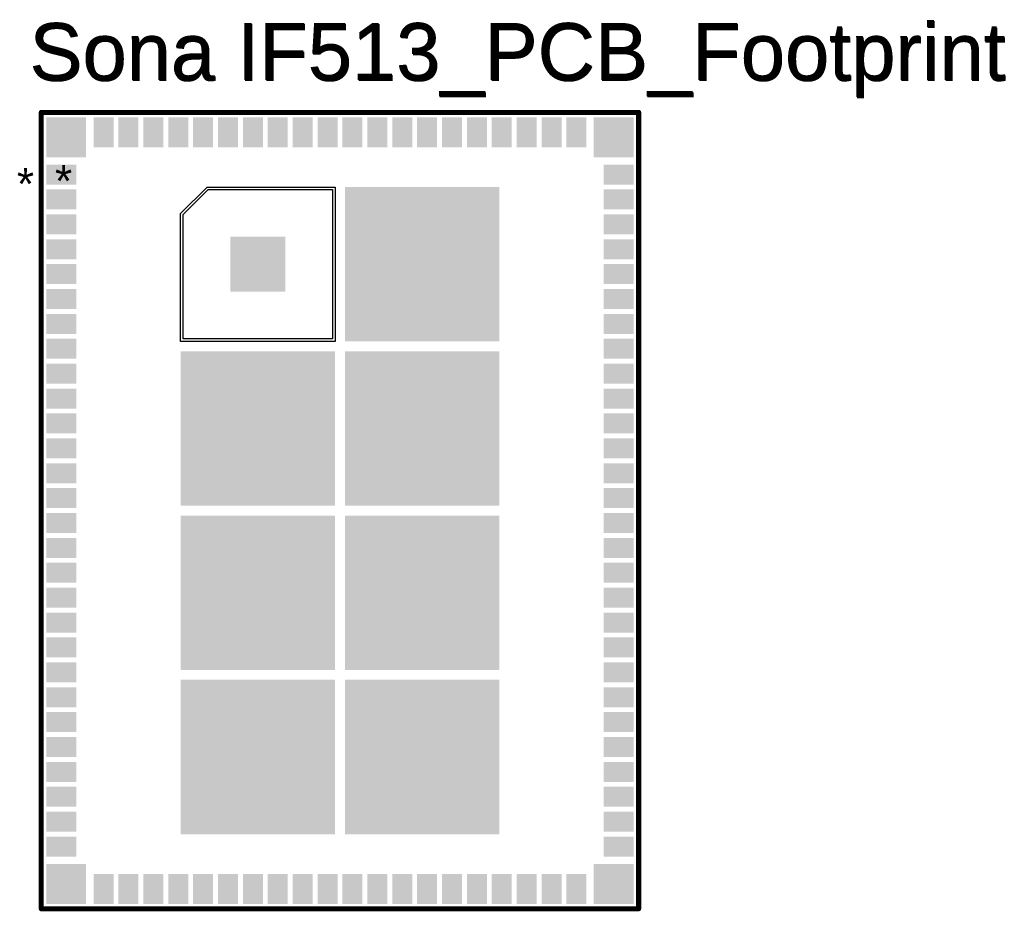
# Model space of a CAD drawing. Header units: inches. Extents: x -0.017 to 0.762, y -0.002 to 0.703.
import ezdxf

# ---------------------------------------------------------------- set-up
doc = ezdxf.new("R2010")
doc.units = ezdxf.units.IN
doc.header["$MEASUREMENT"] = 0
for name, color, linetype in [('Keep-Out Layer', 6, 'Continuous'), ('Mechanical 13', 56, 'Continuous'), ('Top Layer', 1, 'Continuous'), ('Top Overlay', 2, 'Continuous'), ('Top Paste', 8, 'Continuous'), ('Top Solder', 216, 'Continuous')]:
    doc.layers.add(name, color=color, linetype=linetype)
doc.styles.add('Arial', font='txt', dxfattribs={"height": 0.2})

# ---------------------------------------------------------------- blocks, each defined once
blk = doc.blocks.new('L______M_2_1216__P________S____1')
at = {"layer": 'Top Layer'}
for points in [[(-0.20275, 0.28149), (-0.23031, 0.28149), (-0.23031, 0.30905), (-0.20275, 0.30905)], [(-0.19291, 0.30905), (-0.1811, 0.30905), (-0.1811, 0.28937), (-0.19291, 0.28937)], [(-0.17323, 0.30905), (-0.16141, 0.30905), (-0.16141, 0.28937), (-0.17323, 0.28937)], [(-0.15354, 0.30905), (-0.14173, 0.30905), (-0.14173, 0.28937), (-0.15354, 0.28937)], [(-0.13386, 0.30905), (-0.12204, 0.30905), (-0.12204, 0.28937), (-0.13386, 0.28937)], [(-0.11417, 0.30905), (-0.10236, 0.30905), (-0.10236, 0.28937), (-0.11417, 0.28937)], [(-0.09449, 0.30905), (-0.08267, 0.30905), (-0.08267, 0.28937), (-0.09449, 0.28937)], [(-0.0748, 0.30905), (-0.06299, 0.30905), (-0.06299, 0.28937), (-0.0748, 0.28937)], [(-0.05512, 0.30905), (-0.0433, 0.30905), (-0.0433, 0.28937), (-0.05512, 0.28937)], [(-0.03543, 0.30905), (-0.02362, 0.30905), (-0.02362, 0.28937), (-0.03543, 0.28937)], [(-0.01575, 0.30905), (-0.00393, 0.30905), (-0.00393, 0.28937), (-0.01575, 0.28937)], [(0.00394, 0.30905), (0.01575, 0.30905), (0.01575, 0.28937), (0.00394, 0.28937)], [(0.02362, 0.30905), (0.03544, 0.30905), (0.03544, 0.28937), (0.02362, 0.28937)], [(0.04331, 0.30905), (0.05512, 0.30905), (0.05512, 0.28937), (0.04331, 0.28937)], [(0.06299, 0.30905), (0.07481, 0.30905), (0.07481, 0.28937), (0.06299, 0.28937)], [(0.08268, 0.30905), (0.09449, 0.30905), (0.09449, 0.28937), (0.08268, 0.28937)], [(0.10236, 0.30905), (0.11418, 0.30905), (0.11418, 0.28937), (0.10236, 0.28937)], [(0.12205, 0.30905), (0.13386, 0.30905), (0.13386, 0.28937), (0.12205, 0.28937)], [(0.14173, 0.30905), (0.15355, 0.30905), (0.15355, 0.28937), (0.14173, 0.28937)], [(0.16142, 0.30905), (0.17323, 0.30905), (0.17323, 0.28937), (0.16142, 0.28937)], [(0.19292, 0.28937), (0.1811, 0.28937), (0.1811, 0.30905), (0.19292, 0.30905)], [(0.20276, 0.30905), (0.23032, 0.30905), (0.23032, 0.28149), (0.20276, 0.28149)], [(-0.23031, 0.25984), (-0.23031, 0.27165), (-0.21063, 0.27165), (-0.21063, 0.25984)], [(0.21063, 0.25984), (0.21063, 0.27165), (0.23032, 0.27165), (0.23032, 0.25984)], [(-0.23031, 0.24016), (-0.23031, 0.25197), (-0.21063, 0.25197), (-0.21063, 0.24016)], [(0.12402, 0.13583), (0.00591, 0.13583), (0.00591, 0.25394), (0.12402, 0.25394)], [(0.23032, 0.25197), (0.23032, 0.24016), (0.21063, 0.24016), (0.21063, 0.25197)], [(-0.23031, 0.22047), (-0.23031, 0.23228), (-0.21063, 0.23228), (-0.21063, 0.22047)], [(0.23032, 0.23228), (0.23032, 0.22047), (0.21063, 0.22047), (0.21063, 0.23228)], [(-0.23031, 0.20079), (-0.23031, 0.2126), (-0.21063, 0.2126), (-0.21063, 0.20079)], [(-0.08464, 0.21457), (-0.04527, 0.21457), (-0.04527, 0.1752), (-0.08464, 0.1752)], [(0.23032, 0.2126), (0.23032, 0.20079), (0.21063, 0.20079), (0.21063, 0.2126)], [(-0.23031, 0.1811), (-0.23031, 0.19291), (-0.21063, 0.19291), (-0.21063, 0.1811)], [(0.23032, 0.19291), (0.23032, 0.1811), (0.21063, 0.1811), (0.21063, 0.19291)], [(-0.23031, 0.16142), (-0.23031, 0.17323), (-0.21063, 0.17323), (-0.21063, 0.16142)], [(0.23032, 0.17323), (0.23032, 0.16142), (0.21063, 0.16142), (0.21063, 0.17323)], [(-0.23031, 0.14173), (-0.23031, 0.15354), (-0.21063, 0.15354), (-0.21063, 0.14173)], [(0.23032, 0.15354), (0.23032, 0.14173), (0.21063, 0.14173), (0.21063, 0.15354)], [(-0.23031, 0.12205), (-0.23031, 0.13386), (-0.21063, 0.13386), (-0.21063, 0.12205)], [(0.23032, 0.13386), (0.23032, 0.12205), (0.21063, 0.12205), (0.21063, 0.13386)], [(-0.12401, 0.12401), (-0.0059, 0.12401), (-0.0059, 0.0059), (-0.12401, 0.0059)], [(0.12402, 0.0059), (0.00591, 0.0059), (0.00591, 0.12401), (0.12402, 0.12401)], [(-0.23031, 0.10236), (-0.23031, 0.11417), (-0.21063, 0.11417), (-0.21063, 0.10236)], [(0.23032, 0.11417), (0.23032, 0.10236), (0.21063, 0.10236), (0.21063, 0.11417)], [(-0.23031, 0.08268), (-0.23031, 0.09449), (-0.21063, 0.09449), (-0.21063, 0.08268)], [(0.23032, 0.09449), (0.23032, 0.08268), (0.21063, 0.08268), (0.21063, 0.09449)], [(-0.23031, 0.06299), (-0.23031, 0.0748), (-0.21063, 0.0748), (-0.21063, 0.06299)], [(0.23032, 0.0748), (0.23032, 0.06299), (0.21063, 0.06299), (0.21063, 0.0748)], [(-0.23031, 0.04331), (-0.23031, 0.05512), (-0.21063, 0.05512), (-0.21063, 0.04331)], [(0.23032, 0.05512), (0.23032, 0.04331), (0.21063, 0.04331), (0.21063, 0.05512)], [(-0.23031, 0.02362), (-0.23031, 0.03543), (-0.21063, 0.03543), (-0.21063, 0.02362)], [(0.23032, 0.03543), (0.23032, 0.02362), (0.21063, 0.02362), (0.21063, 0.03543)], [(-0.23031, 0.00394), (-0.23031, 0.01575), (-0.21063, 0.01575), (-0.21063, 0.00394)], [(0.23032, 0.01575), (0.23032, 0.00394), (0.21063, 0.00394), (0.21063, 0.01575)], [(-0.23031, -0.01575), (-0.23031, -0.00394), (-0.21063, -0.00394), (-0.21063, -0.01575)], [(-0.12401, -0.00591), (-0.0059, -0.00591), (-0.0059, -0.12402), (-0.12401, -0.12402)], [(0.12402, -0.12402), (0.00591, -0.12402), (0.00591, -0.00591), (0.12402, -0.00591)], [(0.23032, -0.00394), (0.23032, -0.01575), (0.21063, -0.01575), (0.21063, -0.00394)], [(-0.23031, -0.03543), (-0.23031, -0.02362), (-0.21063, -0.02362), (-0.21063, -0.03543)], [(0.23032, -0.02362), (0.23032, -0.03543), (0.21063, -0.03543), (0.21063, -0.02362)], [(-0.23031, -0.05512), (-0.23031, -0.04331), (-0.21063, -0.04331), (-0.21063, -0.05512)], [(0.23032, -0.04331), (0.23032, -0.05512), (0.21063, -0.05512), (0.21063, -0.04331)], [(-0.23031, -0.0748), (-0.23031, -0.06299), (-0.21063, -0.06299), (-0.21063, -0.0748)], [(0.23032, -0.06299), (0.23032, -0.0748), (0.21063, -0.0748), (0.21063, -0.06299)], [(-0.23031, -0.09449), (-0.23031, -0.08268), (-0.21063, -0.08268), (-0.21063, -0.09449)], [(0.23032, -0.08268), (0.23032, -0.09449), (0.21063, -0.09449), (0.21063, -0.08268)], [(-0.23031, -0.11417), (-0.23031, -0.10236), (-0.21063, -0.10236), (-0.21063, -0.11417)], [(0.23032, -0.10236), (0.23032, -0.11417), (0.21063, -0.11417), (0.21063, -0.10236)], [(-0.23031, -0.13386), (-0.23031, -0.12205), (-0.21063, -0.12205), (-0.21063, -0.13386)], [(0.23032, -0.12205), (0.23032, -0.13386), (0.21063, -0.13386), (0.21063, -0.12205)], [(-0.12401, -0.13583), (-0.0059, -0.13583), (-0.0059, -0.25394), (-0.12401, -0.25394)], [(0.12402, -0.25394), (0.00591, -0.25394), (0.00591, -0.13583), (0.12402, -0.13583)], [(-0.23031, -0.15354), (-0.23031, -0.14173), (-0.21063, -0.14173), (-0.21063, -0.15354)], [(0.23032, -0.14173), (0.23032, -0.15354), (0.21063, -0.15354), (0.21063, -0.14173)], [(-0.23031, -0.17323), (-0.23031, -0.16142), (-0.21063, -0.16142), (-0.21063, -0.17323)], [(0.23032, -0.16142), (0.23032, -0.17323), (0.21063, -0.17323), (0.21063, -0.16142)], [(-0.23031, -0.19292), (-0.23031, -0.1811), (-0.21063, -0.1811), (-0.21063, -0.19292)], [(0.23032, -0.1811), (0.23032, -0.19292), (0.21063, -0.19292), (0.21063, -0.1811)], [(-0.23031, -0.2126), (-0.23031, -0.20079), (-0.21063, -0.20079), (-0.21063, -0.2126)], [(0.23032, -0.20079), (0.23032, -0.2126), (0.21063, -0.2126), (0.21063, -0.20079)], [(-0.23031, -0.23229), (-0.23031, -0.22047), (-0.21063, -0.22047), (-0.21063, -0.23229)], [(0.23032, -0.22047), (0.23032, -0.23229), (0.21063, -0.23229), (0.21063, -0.22047)], [(-0.23031, -0.25197), (-0.23031, -0.24016), (-0.21063, -0.24016), (-0.21063, -0.25197)], [(0.23032, -0.24016), (0.23032, -0.25197), (0.21063, -0.25197), (0.21063, -0.24016)], [(-0.23031, -0.27166), (-0.23031, -0.25984), (-0.21063, -0.25984), (-0.21063, -0.27166)], [(0.21063, -0.27166), (0.21063, -0.25984), (0.23032, -0.25984), (0.23032, -0.27166)], [(-0.20275, -0.30906), (-0.23031, -0.30906), (-0.23031, -0.2815), (-0.20275, -0.2815)], [(0.23032, -0.2815), (0.23032, -0.30906), (0.20276, -0.30906), (0.20276, -0.2815)], [(-0.19289, -0.28937), (-0.18108, -0.28937), (-0.18108, -0.30906), (-0.19289, -0.30906)], [(-0.1614, -0.30906), (-0.17321, -0.30906), (-0.17321, -0.28937), (-0.1614, -0.28937)], [(-0.14173, -0.30906), (-0.15354, -0.30906), (-0.15354, -0.28937), (-0.14173, -0.28937)], [(-0.12203, -0.30906), (-0.13384, -0.30906), (-0.13384, -0.28937), (-0.12203, -0.28937)], [(-0.10236, -0.30906), (-0.11417, -0.30906), (-0.11417, -0.28937), (-0.10236, -0.28937)], [(-0.08266, -0.30906), (-0.09447, -0.30906), (-0.09447, -0.28937), (-0.08266, -0.28937)], [(-0.06297, -0.30906), (-0.07478, -0.30906), (-0.07478, -0.28937), (-0.06297, -0.28937)], [(-0.0433, -0.30906), (-0.05512, -0.30906), (-0.05512, -0.28937), (-0.0433, -0.28937)], [(-0.0236, -0.30906), (-0.03541, -0.30906), (-0.03541, -0.28937), (-0.0236, -0.28937)], [(-0.00393, -0.30906), (-0.01575, -0.30906), (-0.01575, -0.28937), (-0.00393, -0.28937)], [(0.01577, -0.30906), (0.00396, -0.30906), (0.00396, -0.28937), (0.01577, -0.28937)], [(0.03546, -0.30906), (0.02364, -0.30906), (0.02364, -0.28937), (0.03546, -0.28937)], [(0.05512, -0.30906), (0.04331, -0.30906), (0.04331, -0.28937), (0.05512, -0.28937)], [(0.07483, -0.30906), (0.06301, -0.30906), (0.06301, -0.28937), (0.07483, -0.28937)], [(0.09449, -0.30906), (0.08268, -0.30906), (0.08268, -0.28937), (0.09449, -0.28937)], [(0.1142, -0.30906), (0.10238, -0.30906), (0.10238, -0.28937), (0.1142, -0.28937)], [(0.13388, -0.30906), (0.12207, -0.30906), (0.12207, -0.28937), (0.13388, -0.28937)], [(0.15355, -0.30906), (0.14173, -0.30906), (0.14173, -0.28937), (0.15355, -0.28937)], [(0.17325, -0.30906), (0.16144, -0.30906), (0.16144, -0.28937), (0.17325, -0.28937)], [(0.19292, -0.30906), (0.1811, -0.30906), (0.1811, -0.28937), (0.19292, -0.28937)]]:
    blk.add_hatch(color=1, dxfattribs=at).paths.add_polyline_path(points)
at = {"layer": 'Top Paste'}
for points in [[(-0.20275, 0.28149), (-0.23031, 0.28149), (-0.23031, 0.30905), (-0.20275, 0.30905)], [(-0.19291, 0.30905), (-0.1811, 0.30905), (-0.1811, 0.28937), (-0.19291, 0.28937)], [(-0.17323, 0.30905), (-0.16141, 0.30905), (-0.16141, 0.28937), (-0.17323, 0.28937)], [(-0.15354, 0.30905), (-0.14173, 0.30905), (-0.14173, 0.28937), (-0.15354, 0.28937)], [(-0.13386, 0.30905), (-0.12204, 0.30905), (-0.12204, 0.28937), (-0.13386, 0.28937)], [(-0.11417, 0.30905), (-0.10236, 0.30905), (-0.10236, 0.28937), (-0.11417, 0.28937)], [(-0.09449, 0.30905), (-0.08267, 0.30905), (-0.08267, 0.28937), (-0.09449, 0.28937)], [(-0.0748, 0.30905), (-0.06299, 0.30905), (-0.06299, 0.28937), (-0.0748, 0.28937)], [(-0.05512, 0.30905), (-0.0433, 0.30905), (-0.0433, 0.28937), (-0.05512, 0.28937)], [(-0.03543, 0.30905), (-0.02362, 0.30905), (-0.02362, 0.28937), (-0.03543, 0.28937)], [(-0.01575, 0.30905), (-0.00393, 0.30905), (-0.00393, 0.28937), (-0.01575, 0.28937)], [(0.00394, 0.30905), (0.01575, 0.30905), (0.01575, 0.28937), (0.00394, 0.28937)], [(0.02362, 0.30905), (0.03544, 0.30905), (0.03544, 0.28937), (0.02362, 0.28937)], [(0.04331, 0.30905), (0.05512, 0.30905), (0.05512, 0.28937), (0.04331, 0.28937)], [(0.06299, 0.30905), (0.07481, 0.30905), (0.07481, 0.28937), (0.06299, 0.28937)], [(0.08268, 0.30905), (0.09449, 0.30905), (0.09449, 0.28937), (0.08268, 0.28937)], [(0.10236, 0.30905), (0.11418, 0.30905), (0.11418, 0.28937), (0.10236, 0.28937)], [(0.12205, 0.30905), (0.13386, 0.30905), (0.13386, 0.28937), (0.12205, 0.28937)], [(0.14173, 0.30905), (0.15355, 0.30905), (0.15355, 0.28937), (0.14173, 0.28937)], [(0.16142, 0.30905), (0.17323, 0.30905), (0.17323, 0.28937), (0.16142, 0.28937)], [(0.19292, 0.28937), (0.1811, 0.28937), (0.1811, 0.30905), (0.19292, 0.30905)], [(0.20276, 0.30905), (0.23032, 0.30905), (0.23032, 0.28149), (0.20276, 0.28149)], [(-0.23031, 0.25984), (-0.23031, 0.27165), (-0.21063, 0.27165), (-0.21063, 0.25984)], [(0.21063, 0.25984), (0.21063, 0.27165), (0.23032, 0.27165), (0.23032, 0.25984)], [(-0.23031, 0.24016), (-0.23031, 0.25197), (-0.21063, 0.25197), (-0.21063, 0.24016)], [(0.12402, 0.13583), (0.00591, 0.13583), (0.00591, 0.25394), (0.12402, 0.25394)], [(0.23032, 0.25197), (0.23032, 0.24016), (0.21063, 0.24016), (0.21063, 0.25197)], [(-0.23031, 0.22047), (-0.23031, 0.23228), (-0.21063, 0.23228), (-0.21063, 0.22047)], [(0.23032, 0.23228), (0.23032, 0.22047), (0.21063, 0.22047), (0.21063, 0.23228)], [(-0.23031, 0.20079), (-0.23031, 0.2126), (-0.21063, 0.2126), (-0.21063, 0.20079)], [(-0.08464, 0.21457), (-0.04527, 0.21457), (-0.04527, 0.1752), (-0.08464, 0.1752)], [(0.23032, 0.2126), (0.23032, 0.20079), (0.21063, 0.20079), (0.21063, 0.2126)], [(-0.23031, 0.1811), (-0.23031, 0.19291), (-0.21063, 0.19291), (-0.21063, 0.1811)], [(0.23032, 0.19291), (0.23032, 0.1811), (0.21063, 0.1811), (0.21063, 0.19291)], [(-0.23031, 0.16142), (-0.23031, 0.17323), (-0.21063, 0.17323), (-0.21063, 0.16142)], [(0.23032, 0.17323), (0.23032, 0.16142), (0.21063, 0.16142), (0.21063, 0.17323)], [(-0.23031, 0.14173), (-0.23031, 0.15354), (-0.21063, 0.15354), (-0.21063, 0.14173)], [(0.23032, 0.15354), (0.23032, 0.14173), (0.21063, 0.14173), (0.21063, 0.15354)], [(-0.23031, 0.12205), (-0.23031, 0.13386), (-0.21063, 0.13386), (-0.21063, 0.12205)], [(0.23032, 0.13386), (0.23032, 0.12205), (0.21063, 0.12205), (0.21063, 0.13386)], [(-0.12401, 0.12401), (-0.0059, 0.12401), (-0.0059, 0.0059), (-0.12401, 0.0059)], [(0.12402, 0.0059), (0.00591, 0.0059), (0.00591, 0.12401), (0.12402, 0.12401)], [(-0.23031, 0.10236), (-0.23031, 0.11417), (-0.21063, 0.11417), (-0.21063, 0.10236)], [(0.23032, 0.11417), (0.23032, 0.10236), (0.21063, 0.10236), (0.21063, 0.11417)], [(-0.23031, 0.08268), (-0.23031, 0.09449), (-0.21063, 0.09449), (-0.21063, 0.08268)], [(0.23032, 0.09449), (0.23032, 0.08268), (0.21063, 0.08268), (0.21063, 0.09449)], [(-0.23031, 0.06299), (-0.23031, 0.0748), (-0.21063, 0.0748), (-0.21063, 0.06299)], [(0.23032, 0.0748), (0.23032, 0.06299), (0.21063, 0.06299), (0.21063, 0.0748)], [(-0.23031, 0.04331), (-0.23031, 0.05512), (-0.21063, 0.05512), (-0.21063, 0.04331)], [(0.23032, 0.05512), (0.23032, 0.04331), (0.21063, 0.04331), (0.21063, 0.05512)], [(-0.23031, 0.02362), (-0.23031, 0.03543), (-0.21063, 0.03543), (-0.21063, 0.02362)], [(0.23032, 0.03543), (0.23032, 0.02362), (0.21063, 0.02362), (0.21063, 0.03543)], [(-0.23031, 0.00394), (-0.23031, 0.01575), (-0.21063, 0.01575), (-0.21063, 0.00394)], [(0.23032, 0.01575), (0.23032, 0.00394), (0.21063, 0.00394), (0.21063, 0.01575)], [(-0.23031, -0.01575), (-0.23031, -0.00394), (-0.21063, -0.00394), (-0.21063, -0.01575)], [(-0.12401, -0.00591), (-0.0059, -0.00591), (-0.0059, -0.12402), (-0.12401, -0.12402)], [(0.12402, -0.12402), (0.00591, -0.12402), (0.00591, -0.00591), (0.12402, -0.00591)], [(0.23032, -0.00394), (0.23032, -0.01575), (0.21063, -0.01575), (0.21063, -0.00394)], [(-0.23031, -0.03543), (-0.23031, -0.02362), (-0.21063, -0.02362), (-0.21063, -0.03543)], [(0.23032, -0.02362), (0.23032, -0.03543), (0.21063, -0.03543), (0.21063, -0.02362)], [(-0.23031, -0.05512), (-0.23031, -0.04331), (-0.21063, -0.04331), (-0.21063, -0.05512)], [(0.23032, -0.04331), (0.23032, -0.05512), (0.21063, -0.05512), (0.21063, -0.04331)], [(-0.23031, -0.0748), (-0.23031, -0.06299), (-0.21063, -0.06299), (-0.21063, -0.0748)], [(0.23032, -0.06299), (0.23032, -0.0748), (0.21063, -0.0748), (0.21063, -0.06299)], [(-0.23031, -0.09449), (-0.23031, -0.08268), (-0.21063, -0.08268), (-0.21063, -0.09449)], [(0.23032, -0.08268), (0.23032, -0.09449), (0.21063, -0.09449), (0.21063, -0.08268)], [(-0.23031, -0.11417), (-0.23031, -0.10236), (-0.21063, -0.10236), (-0.21063, -0.11417)], [(0.23032, -0.10236), (0.23032, -0.11417), (0.21063, -0.11417), (0.21063, -0.10236)], [(-0.23031, -0.13386), (-0.23031, -0.12205), (-0.21063, -0.12205), (-0.21063, -0.13386)], [(0.23032, -0.12205), (0.23032, -0.13386), (0.21063, -0.13386), (0.21063, -0.12205)], [(-0.12401, -0.13583), (-0.0059, -0.13583), (-0.0059, -0.25394), (-0.12401, -0.25394)], [(0.12402, -0.25394), (0.00591, -0.25394), (0.00591, -0.13583), (0.12402, -0.13583)], [(-0.23031, -0.15354), (-0.23031, -0.14173), (-0.21063, -0.14173), (-0.21063, -0.15354)], [(0.23032, -0.14173), (0.23032, -0.15354), (0.21063, -0.15354), (0.21063, -0.14173)], [(-0.23031, -0.17323), (-0.23031, -0.16142), (-0.21063, -0.16142), (-0.21063, -0.17323)], [(0.23032, -0.16142), (0.23032, -0.17323), (0.21063, -0.17323), (0.21063, -0.16142)], [(-0.23031, -0.19292), (-0.23031, -0.1811), (-0.21063, -0.1811), (-0.21063, -0.19292)], [(0.23032, -0.1811), (0.23032, -0.19292), (0.21063, -0.19292), (0.21063, -0.1811)], [(-0.23031, -0.2126), (-0.23031, -0.20079), (-0.21063, -0.20079), (-0.21063, -0.2126)], [(0.23032, -0.20079), (0.23032, -0.2126), (0.21063, -0.2126), (0.21063, -0.20079)], [(-0.23031, -0.23229), (-0.23031, -0.22047), (-0.21063, -0.22047), (-0.21063, -0.23229)], [(0.23032, -0.22047), (0.23032, -0.23229), (0.21063, -0.23229), (0.21063, -0.22047)], [(-0.23031, -0.25197), (-0.23031, -0.24016), (-0.21063, -0.24016), (-0.21063, -0.25197)], [(0.23032, -0.24016), (0.23032, -0.25197), (0.21063, -0.25197), (0.21063, -0.24016)], [(-0.23031, -0.27166), (-0.23031, -0.25984), (-0.21063, -0.25984), (-0.21063, -0.27166)], [(0.21063, -0.27166), (0.21063, -0.25984), (0.23032, -0.25984), (0.23032, -0.27166)], [(-0.20275, -0.30906), (-0.23031, -0.30906), (-0.23031, -0.2815), (-0.20275, -0.2815)], [(0.23032, -0.2815), (0.23032, -0.30906), (0.20276, -0.30906), (0.20276, -0.2815)], [(-0.19289, -0.28937), (-0.18108, -0.28937), (-0.18108, -0.30906), (-0.19289, -0.30906)], [(-0.1614, -0.30906), (-0.17321, -0.30906), (-0.17321, -0.28937), (-0.1614, -0.28937)], [(-0.14173, -0.30906), (-0.15354, -0.30906), (-0.15354, -0.28937), (-0.14173, -0.28937)], [(-0.12203, -0.30906), (-0.13384, -0.30906), (-0.13384, -0.28937), (-0.12203, -0.28937)], [(-0.10236, -0.30906), (-0.11417, -0.30906), (-0.11417, -0.28937), (-0.10236, -0.28937)], [(-0.08266, -0.30906), (-0.09447, -0.30906), (-0.09447, -0.28937), (-0.08266, -0.28937)], [(-0.06297, -0.30906), (-0.07478, -0.30906), (-0.07478, -0.28937), (-0.06297, -0.28937)], [(-0.0433, -0.30906), (-0.05512, -0.30906), (-0.05512, -0.28937), (-0.0433, -0.28937)], [(-0.0236, -0.30906), (-0.03541, -0.30906), (-0.03541, -0.28937), (-0.0236, -0.28937)], [(-0.00393, -0.30906), (-0.01575, -0.30906), (-0.01575, -0.28937), (-0.00393, -0.28937)], [(0.01577, -0.30906), (0.00396, -0.30906), (0.00396, -0.28937), (0.01577, -0.28937)], [(0.03546, -0.30906), (0.02364, -0.30906), (0.02364, -0.28937), (0.03546, -0.28937)], [(0.05512, -0.30906), (0.04331, -0.30906), (0.04331, -0.28937), (0.05512, -0.28937)], [(0.07483, -0.30906), (0.06301, -0.30906), (0.06301, -0.28937), (0.07483, -0.28937)], [(0.09449, -0.30906), (0.08268, -0.30906), (0.08268, -0.28937), (0.09449, -0.28937)], [(0.1142, -0.30906), (0.10238, -0.30906), (0.10238, -0.28937), (0.1142, -0.28937)], [(0.13388, -0.30906), (0.12207, -0.30906), (0.12207, -0.28937), (0.13388, -0.28937)], [(0.15355, -0.30906), (0.14173, -0.30906), (0.14173, -0.28937), (0.15355, -0.28937)], [(0.17325, -0.30906), (0.16144, -0.30906), (0.16144, -0.28937), (0.17325, -0.28937)], [(0.19292, -0.30906), (0.1811, -0.30906), (0.1811, -0.28937), (0.19292, -0.28937)]]:
    blk.add_hatch(color=8, dxfattribs=at).paths.add_polyline_path(points)
at = {"layer": 'Top Solder'}
for points in [[(-0.20075, 0.27949), (-0.23232, 0.27949), (-0.23232, 0.31106), (-0.20075, 0.31106)], [(-0.19492, 0.31106), (-0.17909, 0.31106), (-0.17909, 0.28736), (-0.19492, 0.28736)], [(-0.17523, 0.31106), (-0.15941, 0.31106), (-0.15941, 0.28736), (-0.17523, 0.28736)], [(-0.15555, 0.31106), (-0.13972, 0.31106), (-0.13972, 0.28736), (-0.15555, 0.28736)], [(-0.13586, 0.31106), (-0.12004, 0.31106), (-0.12004, 0.28736), (-0.13586, 0.28736)], [(-0.11618, 0.31106), (-0.10035, 0.31106), (-0.10035, 0.28736), (-0.11618, 0.28736)], [(-0.09649, 0.31106), (-0.08067, 0.31106), (-0.08067, 0.28736), (-0.09649, 0.28736)], [(-0.07681, 0.31106), (-0.06098, 0.31106), (-0.06098, 0.28736), (-0.07681, 0.28736)], [(-0.05712, 0.31106), (-0.0413, 0.31106), (-0.0413, 0.28736), (-0.05712, 0.28736)], [(-0.03744, 0.31106), (-0.02161, 0.31106), (-0.02161, 0.28736), (-0.03744, 0.28736)], [(-0.01775, 0.31106), (-0.00193, 0.31106), (-0.00193, 0.28736), (-0.01775, 0.28736)], [(0.00193, 0.31106), (0.01776, 0.31106), (0.01776, 0.28736), (0.00193, 0.28736)], [(0.02162, 0.31106), (0.03744, 0.31106), (0.03744, 0.28736), (0.02162, 0.28736)], [(0.0413, 0.31106), (0.05713, 0.31106), (0.05713, 0.28736), (0.0413, 0.28736)], [(0.06099, 0.31106), (0.07681, 0.31106), (0.07681, 0.28736), (0.06099, 0.28736)], [(0.08067, 0.31106), (0.0965, 0.31106), (0.0965, 0.28736), (0.08067, 0.28736)], [(0.10036, 0.31106), (0.11618, 0.31106), (0.11618, 0.28736), (0.10036, 0.28736)], [(0.12004, 0.31106), (0.13587, 0.31106), (0.13587, 0.28736), (0.12004, 0.28736)], [(0.13973, 0.31106), (0.15555, 0.31106), (0.15555, 0.28736), (0.13973, 0.28736)], [(0.15941, 0.31106), (0.17524, 0.31106), (0.17524, 0.28736), (0.15941, 0.28736)], [(0.19492, 0.28736), (0.1791, 0.28736), (0.1791, 0.31106), (0.19492, 0.31106)], [(0.20075, 0.31106), (0.23233, 0.31106), (0.23233, 0.27949), (0.20075, 0.27949)], [(-0.23232, 0.25783), (-0.23232, 0.27366), (-0.20862, 0.27366), (-0.20862, 0.25783)], [(0.20862, 0.25783), (0.20862, 0.27366), (0.23233, 0.27366), (0.23233, 0.25783)], [(-0.23232, 0.23815), (-0.23232, 0.25397), (-0.20862, 0.25397), (-0.20862, 0.23815)], [(0.12603, 0.13382), (0.0039, 0.13382), (0.0039, 0.25594), (0.12603, 0.25594)], [(0.23233, 0.25397), (0.23233, 0.23815), (0.20862, 0.23815), (0.20862, 0.25397)], [(-0.23232, 0.21846), (-0.23232, 0.23429), (-0.20862, 0.23429), (-0.20862, 0.21846)], [(0.23233, 0.23429), (0.23233, 0.21846), (0.20862, 0.21846), (0.20862, 0.23429)], [(-0.23232, 0.19878), (-0.23232, 0.2146), (-0.20862, 0.2146), (-0.20862, 0.19878)], [(-0.08665, 0.21657), (-0.04327, 0.21657), (-0.04327, 0.17319), (-0.08665, 0.17319)], [(0.23233, 0.2146), (0.23233, 0.19878), (0.20862, 0.19878), (0.20862, 0.2146)], [(-0.23232, 0.17909), (-0.23232, 0.19492), (-0.20862, 0.19492), (-0.20862, 0.17909)], [(0.23233, 0.19492), (0.23233, 0.17909), (0.20862, 0.17909), (0.20862, 0.19492)], [(-0.23232, 0.15941), (-0.23232, 0.17523), (-0.20862, 0.17523), (-0.20862, 0.15941)], [(0.23233, 0.17523), (0.23233, 0.15941), (0.20862, 0.15941), (0.20862, 0.17523)], [(-0.23232, 0.13972), (-0.23232, 0.15555), (-0.20862, 0.15555), (-0.20862, 0.13972)], [(0.23233, 0.15555), (0.23233, 0.13972), (0.20862, 0.13972), (0.20862, 0.15555)], [(-0.23232, 0.12004), (-0.23232, 0.13586), (-0.20862, 0.13586), (-0.20862, 0.12004)], [(0.23233, 0.13586), (0.23233, 0.12004), (0.20862, 0.12004), (0.20862, 0.13586)], [(-0.12602, 0.12602), (-0.0039, 0.12602), (-0.0039, 0.0039), (-0.12602, 0.0039)], [(0.12603, 0.0039), (0.0039, 0.0039), (0.0039, 0.12602), (0.12603, 0.12602)], [(-0.23232, 0.10035), (-0.23232, 0.11618), (-0.20862, 0.11618), (-0.20862, 0.10035)], [(0.23233, 0.11618), (0.23233, 0.10035), (0.20862, 0.10035), (0.20862, 0.11618)], [(-0.23232, 0.08067), (-0.23232, 0.09649), (-0.20862, 0.09649), (-0.20862, 0.08067)], [(0.23233, 0.09649), (0.23233, 0.08067), (0.20862, 0.08067), (0.20862, 0.09649)], [(-0.23232, 0.06098), (-0.23232, 0.07681), (-0.20862, 0.07681), (-0.20862, 0.06098)], [(0.23233, 0.07681), (0.23233, 0.06098), (0.20862, 0.06098), (0.20862, 0.07681)], [(-0.23232, 0.0413), (-0.23232, 0.05712), (-0.20862, 0.05712), (-0.20862, 0.0413)], [(0.23233, 0.05712), (0.23233, 0.0413), (0.20862, 0.0413), (0.20862, 0.05712)], [(-0.23232, 0.02161), (-0.23232, 0.03744), (-0.20862, 0.03744), (-0.20862, 0.02161)], [(0.23233, 0.03744), (0.23233, 0.02161), (0.20862, 0.02161), (0.20862, 0.03744)], [(-0.23232, 0.00193), (-0.23232, 0.01775), (-0.20862, 0.01775), (-0.20862, 0.00193)], [(0.23233, 0.01775), (0.23233, 0.00193), (0.20862, 0.00193), (0.20862, 0.01775)], [(-0.23232, -0.01776), (-0.23232, -0.00193), (-0.20862, -0.00193), (-0.20862, -0.01776)], [(-0.12602, -0.0039), (-0.0039, -0.0039), (-0.0039, -0.12603), (-0.12602, -0.12603)], [(0.12603, -0.12603), (0.0039, -0.12603), (0.0039, -0.0039), (0.12603, -0.0039)], [(0.23233, -0.00193), (0.23233, -0.01776), (0.20862, -0.01776), (0.20862, -0.00193)], [(-0.23232, -0.03744), (-0.23232, -0.02162), (-0.20862, -0.02162), (-0.20862, -0.03744)], [(0.23233, -0.02162), (0.23233, -0.03744), (0.20862, -0.03744), (0.20862, -0.02162)], [(-0.23232, -0.05713), (-0.23232, -0.0413), (-0.20862, -0.0413), (-0.20862, -0.05713)], [(0.23233, -0.0413), (0.23233, -0.05713), (0.20862, -0.05713), (0.20862, -0.0413)], [(-0.23232, -0.07681), (-0.23232, -0.06099), (-0.20862, -0.06099), (-0.20862, -0.07681)], [(0.23233, -0.06099), (0.23233, -0.07681), (0.20862, -0.07681), (0.20862, -0.06099)], [(-0.23232, -0.0965), (-0.23232, -0.08067), (-0.20862, -0.08067), (-0.20862, -0.0965)], [(0.23233, -0.08067), (0.23233, -0.0965), (0.20862, -0.0965), (0.20862, -0.08067)], [(-0.23232, -0.11618), (-0.23232, -0.10036), (-0.20862, -0.10036), (-0.20862, -0.11618)], [(0.23233, -0.10036), (0.23233, -0.11618), (0.20862, -0.11618), (0.20862, -0.10036)], [(-0.23232, -0.13587), (-0.23232, -0.12004), (-0.20862, -0.12004), (-0.20862, -0.13587)], [(0.23233, -0.12004), (0.23233, -0.13587), (0.20862, -0.13587), (0.20862, -0.12004)], [(-0.23232, -0.15555), (-0.23232, -0.13973), (-0.20862, -0.13973), (-0.20862, -0.15555)], [(-0.12602, -0.13382), (-0.0039, -0.13382), (-0.0039, -0.25595), (-0.12602, -0.25595)], [(0.12603, -0.25595), (0.0039, -0.25595), (0.0039, -0.13382), (0.12603, -0.13382)], [(0.23233, -0.13973), (0.23233, -0.15555), (0.20862, -0.15555), (0.20862, -0.13973)], [(-0.23232, -0.17524), (-0.23232, -0.15941), (-0.20862, -0.15941), (-0.20862, -0.17524)], [(0.23233, -0.15941), (0.23233, -0.17524), (0.20862, -0.17524), (0.20862, -0.15941)], [(-0.23232, -0.19492), (-0.23232, -0.1791), (-0.20862, -0.1791), (-0.20862, -0.19492)], [(0.23233, -0.1791), (0.23233, -0.19492), (0.20862, -0.19492), (0.20862, -0.1791)], [(-0.23232, -0.21461), (-0.23232, -0.19878), (-0.20862, -0.19878), (-0.20862, -0.21461)], [(0.23233, -0.19878), (0.23233, -0.21461), (0.20862, -0.21461), (0.20862, -0.19878)], [(-0.23232, -0.23429), (-0.23232, -0.21847), (-0.20862, -0.21847), (-0.20862, -0.23429)], [(0.23233, -0.21847), (0.23233, -0.23429), (0.20862, -0.23429), (0.20862, -0.21847)], [(-0.23232, -0.25398), (-0.23232, -0.23815), (-0.20862, -0.23815), (-0.20862, -0.25398)], [(0.23233, -0.23815), (0.23233, -0.25398), (0.20862, -0.25398), (0.20862, -0.23815)], [(-0.23232, -0.27366), (-0.23232, -0.25784), (-0.20862, -0.25784), (-0.20862, -0.27366)], [(0.20862, -0.27366), (0.20862, -0.25784), (0.23233, -0.25784), (0.23233, -0.27366)], [(-0.20075, -0.31106), (-0.23232, -0.31106), (-0.23232, -0.27949), (-0.20075, -0.27949)], [(0.23233, -0.27949), (0.23233, -0.31106), (0.20075, -0.31106), (0.20075, -0.27949)], [(-0.1949, -0.28736), (-0.17907, -0.28736), (-0.17907, -0.31106), (-0.1949, -0.31106)], [(-0.15939, -0.31106), (-0.17521, -0.31106), (-0.17521, -0.28736), (-0.15939, -0.28736)], [(-0.13972, -0.31106), (-0.15555, -0.31106), (-0.15555, -0.28736), (-0.13972, -0.28736)], [(-0.12002, -0.31106), (-0.13584, -0.31106), (-0.13584, -0.28736), (-0.12002, -0.28736)], [(-0.10035, -0.31106), (-0.11618, -0.31106), (-0.11618, -0.28736), (-0.10035, -0.28736)], [(-0.08065, -0.31106), (-0.09647, -0.31106), (-0.09647, -0.28736), (-0.08065, -0.28736)], [(-0.06096, -0.31106), (-0.07679, -0.31106), (-0.07679, -0.28736), (-0.06096, -0.28736)], [(-0.0413, -0.31106), (-0.05712, -0.31106), (-0.05712, -0.28736), (-0.0413, -0.28736)], [(-0.02159, -0.31106), (-0.03742, -0.31106), (-0.03742, -0.28736), (-0.02159, -0.28736)], [(-0.00193, -0.31106), (-0.01775, -0.31106), (-0.01775, -0.28736), (-0.00193, -0.28736)], [(0.01778, -0.31106), (0.00195, -0.31106), (0.00195, -0.28736), (0.01778, -0.28736)], [(0.03746, -0.31106), (0.02164, -0.31106), (0.02164, -0.28736), (0.03746, -0.28736)], [(0.05713, -0.31106), (0.0413, -0.31106), (0.0413, -0.28736), (0.05713, -0.28736)], [(0.07683, -0.31106), (0.06101, -0.31106), (0.06101, -0.28736), (0.07683, -0.28736)], [(0.0965, -0.31106), (0.08067, -0.31106), (0.08067, -0.28736), (0.0965, -0.28736)], [(0.1162, -0.31106), (0.10038, -0.31106), (0.10038, -0.28736), (0.1162, -0.28736)], [(0.13589, -0.31106), (0.12006, -0.31106), (0.12006, -0.28736), (0.13589, -0.28736)], [(0.15555, -0.31106), (0.13973, -0.31106), (0.13973, -0.28736), (0.15555, -0.28736)], [(0.17526, -0.31106), (0.15943, -0.31106), (0.15943, -0.28736), (0.17526, -0.28736)], [(0.19492, -0.31106), (0.1791, -0.31106), (0.1791, -0.28736), (0.19492, -0.28736)]]:
    blk.add_hatch(color=216, dxfattribs=at).paths.add_polyline_path(points)
at = {"layer": 'Mechanical 13'}
for points, const_width in [([(-0.23622, -0.31496), (-0.23622, 0.31496)], 0.001), ([(-0.23622, 0.31496), (0.23622, 0.31496)], 0.001), ([(0.23622, -0.31496), (0.23622, 0.31496)], 0.001), ([(-0.23622, -0.31496), (-0.23622, 0.16536)], 0.000984), ([(0.23622, -0.31496), (0.23622, 0.16536)], 0.000984), ([(-0.23622, -0.31496), (0.23622, -0.31496)], 0.001), ([(-0.23622, -0.31496), (0.23622, -0.31496)], 0.000984)]:
    blk.add_lwpolyline(points, dxfattribs=dict(at, const_width=const_width))
for points, const_width in [([(-0.23647, 0.31496, 1), (-0.23597, 0.31496, 1)], 0.0005), ([(-0.23647, 0.31496, 1), (-0.23597, 0.31496, 1)], 0.0005), ([(0.23597, 0.31496, 1), (0.23647, 0.31496, 1)], 0.0005), ([(0.23597, 0.31496, 1), (0.23647, 0.31496, 1)], 0.0005), ([(-0.23647, 0.16536, 1), (-0.23598, 0.16536, 1)], 0.000492), ([(0.23598, 0.16536, 1), (0.23647, 0.16536, 1)], 0.000492), ([(-0.23647, -0.31496, 1), (-0.23597, -0.31496, 1)], 0.0005), ([(-0.23647, -0.31496, 1), (-0.23597, -0.31496, 1)], 0.0005), ([(-0.23647, -0.31496, 1), (-0.23598, -0.31496, 1)], 0.000492), ([(-0.23647, -0.31496, 1), (-0.23598, -0.31496, 1)], 0.000492), ([(0.23597, -0.31496, 1), (0.23647, -0.31496, 1)], 0.0005), ([(0.23597, -0.31496, 1), (0.23647, -0.31496, 1)], 0.0005), ([(0.23598, -0.31496, 1), (0.23647, -0.31496, 1)], 0.000492), ([(0.23598, -0.31496, 1), (0.23647, -0.31496, 1)], 0.000492)]:
    blk.add_lwpolyline(points, format="xyb", close=True, dxfattribs=dict(at, const_width=const_width))
at = {"layer": 'Top Layer'}
for p, q in [((-0.12401, 0.23425), (-0.10432, 0.25393)), ((-0.10432, 0.25393), (-0.0059, 0.25393)), ((-0.0059, 0.25393), (-0.0059, 0.13582)), ((-0.12401, 0.13582), (-0.12401, 0.23425)), ((-0.0059, 0.13582), (-0.12401, 0.13582))]:
    blk.add_line(p, q, dxfattribs=at)
at = {"layer": 'Top Overlay', "const_width": 0.004}
for points in [[(-0.23622, -0.31496), (-0.23622, 0.31496)], [(-0.23622, 0.31496), (0.23622, 0.31496)], [(0.23622, -0.31496), (0.23622, 0.31496)], [(-0.23622, -0.31496), (0.23622, -0.31496)]]:
    blk.add_lwpolyline(points, dxfattribs=at)
at = {"layer": 'Top Overlay', "const_width": 0.002}
for points in [[(-0.23722, 0.31496, 1), (-0.23522, 0.31496, 1)], [(-0.23722, 0.31496, 1), (-0.23522, 0.31496, 1)], [(0.23522, 0.31496, 1), (0.23722, 0.31496, 1)], [(0.23522, 0.31496, 1), (0.23722, 0.31496, 1)], [(-0.23722, -0.31496, 1), (-0.23522, -0.31496, 1)], [(-0.23722, -0.31496, 1), (-0.23522, -0.31496, 1)], [(0.23522, -0.31496, 1), (0.23722, -0.31496, 1)], [(0.23522, -0.31496, 1), (0.23722, -0.31496, 1)]]:
    blk.add_lwpolyline(points, format="xyb", close=True, dxfattribs=at)
at = {"layer": 'Top Paste'}
for p, q in [((-0.12401, 0.23425), (-0.10433, 0.25394)), ((-0.10433, 0.25394), (-0.0059, 0.25394)), ((-0.0059, 0.25394), (-0.0059, 0.13583)), ((-0.12401, 0.13583), (-0.12401, 0.23425)), ((-0.0059, 0.13583), (-0.12401, 0.13583))]:
    blk.add_line(p, q, dxfattribs=at)
at = {"layer": 'Top Solder'}
for p, q in [((-0.12614, 0.23486), (-0.10509, 0.2559)), ((-0.10509, 0.2559), (-0.00393, 0.2559)), ((-0.00393, 0.2559), (-0.00393, 0.13386)), ((-0.12614, 0.13386), (-0.12614, 0.23486)), ((-0.00393, 0.13386), (-0.12614, 0.13386))]:
    blk.add_line(p, q, dxfattribs=at)
at = {"layer": 'Mechanical 13', "style": 'Arial'}
blk.add_text('Sona IF513_PCB_Footprint', height=0.045, rotation=360, dxfattribs=at).set_placement((-0.24581, 0.34069))
blk.add_text('*', height=0.025, dxfattribs=at).set_placement((-0.2254, 0.24821))
at = {"layer": 'Top Overlay', "style": 'Arial'}
blk.add_text('*', height=0.025, dxfattribs=at).set_placement((-0.25553, 0.24591))

msp = doc.modelspace()

# ---------------------------------------------------------------- linework, layer by layer
at = {"layer": 'Keep-Out Layer', "const_width": 0.004}
for points in [[(0, 0), (0, 0.62992)], [(0, 0.62992), (0.47245, 0.62992)], [(0.47245, 0), (0.47245, 0.62992)], [(0, 0), (0.47245, 0)]]:
    msp.add_lwpolyline(points, dxfattribs=at)
at = {"layer": 'Keep-Out Layer', "const_width": 0.002}
for points in [[(-0.001, 0.62992, 1), (0.001, 0.62992, 1)], [(-0.001, 0.62992, 1), (0.001, 0.62992, 1)], [(0.47145, 0.62992, 1), (0.47345, 0.62992, 1)], [(0.47145, 0.62992, 1), (0.47345, 0.62992, 1)], [(-0.001, 0, 1), (0.001, 0, 1)], [(-0.001, 0, 1), (0.001, 0, 1)], [(0.47145, 0, 1), (0.47345, 0, 1)], [(0.47145, 0, 1), (0.47345, 0, 1)]]:
    msp.add_lwpolyline(points, format="xyb", close=True, dxfattribs=at)

# ---------------------------------------------------------------- block references
msp.add_blockref('L______M_2_1216__P________S____1', (0.23622, 0.31496))

# ---------------------------------------------------------------- texts
at = {"layer": 'Top Overlay', "style": 'Arial'}
msp.add_text('Sona IF513_PCB_Footprint', height=0.045, dxfattribs=at).set_placement((-0.00895, 0.65473))

doc.saveas('drawing.dxf')
